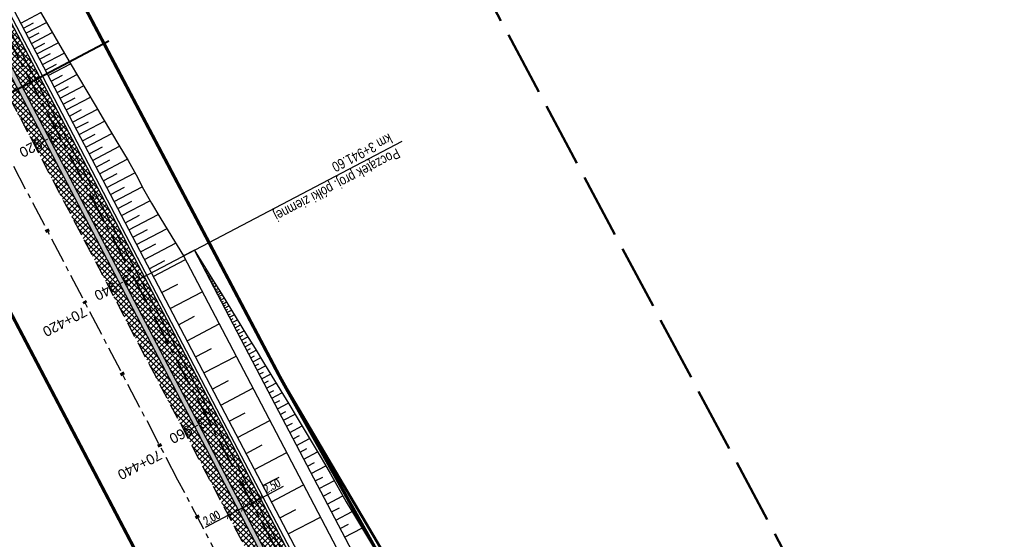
# Model space of a CAD drawing. Header units: metres. Extents: x 7529615 to 7533751, y 5721195 to 5727898.
# Tile 14 of 138: x 7531535 to 7531656, y 5724283 to 5724347. Entities that reach past the tile are written whole.
import ezdxf

# ---------------------------------------------------------------- set-up
doc = ezdxf.new("R2010")
doc.units = ezdxf.units.M
doc.header["$PDMODE"] = 1
doc.header["$PDSIZE"] = 0.3
for name, pattern in [('CENTER', [50.8, 31.75, -6.35, 6.35, -6.35]), ('CENTER2', [28.575, 19.05, -3.175, 3.175, -3.175]), ('HIDDEN', [9.525, 6.35, -3.175]), ('L_0_09', [2.5, 2, -0.5])]:
    doc.linetypes.add(name, pattern=pattern)
for name, color, linetype in [('C-DROGI-SYTUACJA-ETYKIETY', 7, 'Continuous'), ('D-hatch-pobocza', 131, 'Continuous'), ('D-pobocza', 60, 'Continuous'), ('D-skarpa', 2, 'Continuous'), ('D-skarpa-kreskowanie', 2, 'Continuous'), ('D-wymiary', 1, 'Continuous')]:
    doc.layers.add(name, color=color, linetype=linetype)
for name, color, linetype, lineweight in [('D-bariera-uliczna-typu-B-01', 1, 'FENCELINE1', 30), ('D-krawędzie', 3, 'Continuous', 30), ('D-obrzeża', 2, 'Continuous', 30), ('D-opisy', 2, 'Continuous', 30), ('D-oś', 2, 'CENTER', 30), ('D-pas-drogowy', 7, 'HIDDEN', 50), ('Sieci-KD-proj', 4, 'KANDESZCZ_X2', 30)]:
    doc.layers.add(name, color=color, linetype=linetype, lineweight=lineweight)
for name, color, linetype, lineweight, true_color in [('D-hatch-ciag-pieszo-rowerowy', 7, 'Continuous', 13, 0xff9f80), ('D-linia-podzialowa-ZRID', 7, 'Continuous', 50, 0x40ff00), ('D-typowe', 7, 'Continuous', 40, 0x0061c2), ('D-ścieki', 7, 'Continuous', 30, 0x0544ff), ('zakres-mdcp', 7, 'L_0_09', 50, 0xff05ff)]:
    doc.layers.add(name, color=color, linetype=linetype, lineweight=lineweight, true_color=true_color)
doc.layers.add('poprzeczki', color=7, linetype='Continuous', true_color=0x0000c7)
doc.styles.add('2mm08', font='arial.ttf', dxfattribs={"width": 0.8})
doc.styles.add('DIMTEXT', font='simplex.shx', dxfattribs={"width": 0.7})
doc.styles.get("Standard").update_dxf_attribs({"font": 'arial.ttf'})
doc.linetypes.add('FENCELINE1', pattern='A,6.35,-2.54,[133,ltypeshp.shx,S=2.54,R=0,X=-2.54,Y=0],-2.54,25.4', length=36.83)
doc.linetypes.add('KANDESZCZ_X2', pattern='A,4.366477,-0.326302,["kd",DIMTEXT,S=1.28,R=0,X=0,Y=-0.405864],-2.036296,4.465198', length=11.194273)
doc.dimstyles.new('500', dxfattribs={"dimtxt": 1, "dimasz": 0.7, "dimexe": 0.2, "dimexo": 0.5, "dimgap": 0.2, "dimtad": 1, "dimrnd": 0.005, "dimzin": 0, "dimdsep": 46, "dimtxsty": 'DIMTEXT', "dimblk": 'ARCHTICK', "dimcen": 0, "dimclrd": 256, "dimclre": 256, "dimclrt": 2, "dimadec": 5, "dimazin": 0, "dimtfac": 1, "dimtofl": 0, "dimtmove": 0, "dimatfit": 3, "dimfxl": 1, "dimtolj": 1, "dimtzin": 0, "dimlwd": -1, "dimlwe": -1, "dimarcsym": 0})
pattern_1 = [(45, (0, 0), (-0.33675960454, 0.33675960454), []), (135, (0, 0), (-0.33675960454, -0.33675960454), [])]

# ---------------------------------------------------------------- blocks, each defined once
blk = doc.blocks.new('AeccTickLine')
at = {"color": 0, "linetype": 'ByBlock', "lineweight": -2}
blk.add_line((0, 1), (0, -1), dxfattribs=at)
blk = doc.blocks.new('_ArchTick')
at = {"color": 0, "linetype": 'ByBlock', "const_width": 0.15}
blk.add_lwpolyline([(-0.5, -0.5), (0.5, 0.5)], dxfattribs=at)
blk = doc.blocks.new('*D73')
at = {"layer": 'D-wymiary', "transparency": 16777216}
for p, q in [((7531564.35, 5724287.76), (7531567.21, 5724289.27)), ((7531562.14, 5724286.6), (7531564.35, 5724287.76)), ((7531564.11, 5724288.21), (7531564.25, 5724287.94)), ((7531561.91, 5724287.04), (7531562.05, 5724286.77))]:
    blk.add_line(p, q, dxfattribs=at)
at = {"layer": 'Defpoints', "color": 0, "transparency": 16777216}
for p in [(7531564.35, 5724287.76), (7531564.35, 5724287.76), (7531562.14, 5724286.6)]:
    blk.add_point(p, dxfattribs=at)
at = {"layer": 'D-wymiary', "transparency": 16777216, "xscale": 0.6999999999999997, "yscale": 0.6999999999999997, "zscale": 0.6999999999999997}
for p, rotation in [((7531564.35, 5724287.76), 27.85717826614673), ((7531562.14, 5724286.6), 207.8571782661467)]:
    blk.add_blockref('_ArchTick', p, dxfattribs=dict(at, rotation=rotation))
at = {"layer": 'D-wymiary', "color": 2, "transparency": 16777216, "insert": (7531565.76, 5724289.3), "char_height": 1, "attachment_point": 5, "rotation": 27.8572, "style": 'DIMTEXT'}
blk.add_mtext('\\A1;2.50', dxfattribs=at)
blk = doc.blocks.new('*D83')
at = {"layer": 'D-wymiary', "transparency": 16777216}
for p, q in [((7531562.14, 5724286.6), (7531560.37, 5724285.67)), ((7531562.37, 5724286.15), (7531562.23, 5724286.42)), ((7531560.37, 5724285.67), (7531557.5, 5724284.17)), ((7531560.14, 5724286.11), (7531560.27, 5724285.84))]:
    blk.add_line(p, q, dxfattribs=at)
at = {"layer": 'Defpoints', "color": 0, "transparency": 16777216}
for p in [(7531562.14, 5724286.6), (7531560.37, 5724285.67), (7531560.37, 5724285.67)]:
    blk.add_point(p, dxfattribs=at)
at = {"layer": 'D-wymiary', "transparency": 16777216, "xscale": 0.6999999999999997, "yscale": 0.6999999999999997, "zscale": 0.6999999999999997}
for p, rotation in [((7531562.14, 5724286.6), 27.66610807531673), ((7531560.37, 5724285.67), 207.6661080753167)]:
    blk.add_blockref('_ArchTick', p, dxfattribs=dict(at, rotation=rotation))
at = {"layer": 'D-wymiary', "color": 2, "transparency": 16777216, "insert": (7531558.3, 5724285.37), "char_height": 1, "attachment_point": 5, "rotation": 27.6661, "style": 'DIMTEXT'}
blk.add_mtext('\\A1;2.00', dxfattribs=at)

msp = doc.modelspace()

# ---------------------------------------------------------------- hatches: boundary and pattern name
at = {"layer": 'D-hatch-ciag-pieszo-rowerowy'}
h = msp.add_hatch(dxfattribs=at)
h.set_pattern_fill('ANSI37', color=256, scale=0.15, style=0)
h.set_pattern_definition(pattern_1)
edge = h.paths.add_edge_path()
edge.add_line((7531514.416, 5724387.618), (7531511.984, 5724387.008))
edge.add_line((7531511.984, 5724387.008), (7531515.043, 5724377.85))
edge.add_arc((7531562.467, 5724393.692), 50, 198.47212, 207.66626)
edge.add_line((7531518.183, 5724370.476), (7531533.762, 5724340.761))
edge.add_line((7531533.762, 5724340.761), (7531558.998, 5724292.587))
edge.add_line((7531558.998, 5724292.587), (7531560.262, 5724290.176))
edge.add_line((7531560.262, 5724290.176), (7531563.059, 5724290.221))
edge.add_line((7531563.059, 5724290.221), (7531559.089, 5724297.795))
edge.add_line((7531559.089, 5724297.795), (7531533.853, 5724345.969))
edge.add_line((7531533.853, 5724345.969), (7531520.494, 5724371.45))
edge.add_arc((7531564.777, 5724394.666), 50, 198.47212, 207.66626, ccw=False)
edge.add_line((7531517.353, 5724378.824), (7531514.416, 5724387.618))
h = msp.add_hatch(dxfattribs=at)
h.set_pattern_fill('ANSI37', color=256, scale=0.15, style=0)
h.set_pattern_definition(pattern_1)
edge = h.paths.add_edge_path()
edge.add_line((7531611.851, 5724194.892), (7531614.793, 5724196.435))
edge.add_line((7531614.793, 5724196.435), (7531608.229, 5724205.007))
edge.add_arc((7531630.064, 5724221.726), 27.5, 207.7246, 217.44239, ccw=False)
edge.add_line((7531605.721, 5724208.932), (7531593.236, 5724232.687))
edge.add_line((7531593.236, 5724232.687), (7531571.713, 5724273.715))
edge.add_line((7531571.713, 5724273.715), (7531563.059, 5724290.221))
edge.add_line((7531563.059, 5724290.221), (7531560.262, 5724290.176))
edge.add_line((7531560.262, 5724290.176), (7531571.623, 5724268.506))
edge.add_line((7531571.623, 5724268.506), (7531593.147, 5724227.477))
edge.add_line((7531593.147, 5724227.477), (7531605.631, 5724203.722))
edge.add_arc((7531632.187, 5724217.679), 30, 207.7246, 217.44239)
edge.add_line((7531608.368, 5724199.44), (7531611.851, 5724194.892))
at = {"layer": 'D-hatch-pobocza'}
h = msp.add_hatch(dxfattribs=at)
h.set_pattern_fill('ANSI37', color=256, scale=0.15, style=0)
h.set_pattern_definition(pattern_1)
h.paths.add_polyline_path([(7531607.892, 5724199.075, -0.0424273), (7531605.1, 5724203.443), (7531592.615, 5724227.198), (7531571.091, 5724268.227), (7531558.467, 5724292.309), (7531533.23, 5724340.483), (7531517.652, 5724370.198), (7531516.435, 5724369.562), (7531531.9, 5724339.933), (7531557.227, 5724291.659), (7531569.852, 5724267.577), (7531591.376, 5724226.548), (7531608.842, 5724193.313), (7531611.312, 5724194.609)])
at = {"layer": 'D-ścieki', "linetype": 'ByBlock', "true_color": 0x00cccc}
h = msp.add_hatch(color=132, dxfattribs=at)
edge = h.paths.add_edge_path()
edge.add_line((7531611.374, 5724194.527), (7531611.851, 5724194.892))
edge.add_line((7531611.851, 5724194.892), (7531608.368, 5724199.44))
edge.add_arc((7531632.187, 5724217.679), 30, 207.7246, 217.44239, ccw=False)
edge.add_line((7531605.631, 5724203.722), (7531593.147, 5724227.477))
edge.add_line((7531593.147, 5724227.477), (7531571.623, 5724268.506))
edge.add_line((7531571.623, 5724268.506), (7531558.998, 5724292.587))
edge.add_line((7531558.998, 5724292.587), (7531533.762, 5724340.761))
edge.add_line((7531533.762, 5724340.761), (7531518.183, 5724370.476))
edge.add_arc((7531562.467, 5724393.692), 50, 198.47212, 207.66626, ccw=False)
edge.add_line((7531515.043, 5724377.85), (7531511.283, 5724389.104))
edge.add_line((7531511.283, 5724389.104), (7531506.47, 5724397.337))
edge.add_line((7531506.47, 5724397.337), (7531505.952, 5724397.035))
edge.add_line((7531505.952, 5724397.035), (7531510.734, 5724388.855))
edge.add_line((7531510.734, 5724388.855), (7531514.474, 5724377.66))
edge.add_arc((7531562.467, 5724393.692), 50.6, 198.47212, 207.66626)
edge.add_line((7531517.652, 5724370.198), (7531533.23, 5724340.483))
edge.add_line((7531533.23, 5724340.483), (7531558.467, 5724292.309))
edge.add_line((7531558.467, 5724292.309), (7531571.091, 5724268.227))
edge.add_line((7531571.091, 5724268.227), (7531592.615, 5724227.198))
edge.add_line((7531592.615, 5724227.198), (7531605.1, 5724203.443))
edge.add_arc((7531632.187, 5724217.679), 30.6, 207.7246, 217.44239)
edge.add_line((7531607.892, 5724199.075), (7531611.374, 5724194.527))

# ---------------------------------------------------------------- linework, layer by layer
at = {"layer": 'D-bariera-uliczna-typu-B-01', "color": 160, "ltscale": 0.1, "true_color": 0x3d3dff, "flags": 128}
msp.add_lwpolyline([(7531615.097, 5724196.614), (7531608.507, 5724205.22, -0.0424273), (7531606.031, 5724209.095), (7531593.546, 5724232.85), (7531572.023, 5724273.877), (7531559.399, 5724297.958), (7531534.163, 5724346.131), (7531521.292, 5724370.681)], format="xyb", dxfattribs=at)
at = {"layer": 'D-krawędzie', "linetype": 'HIDDEN', "ltscale": 0.3, "flags": 128}
msp.add_lwpolyline([(7530572.01, 5726166.06), (7530620.381, 5726072.761), (7530641.555, 5726032.008), (7530660.961, 5725995.07), (7530689.128, 5725941.54), (7530707.336, 5725907.032), (7530725.256, 5725873.093), (7530743.97, 5725837.654), (7530770.527, 5725787.119), (7530787.864, 5725754.267), (7530809.898, 5725712.542), (7530824.739, 5725684.389), (7530840.856, 5725653.693), (7530860.675, 5725616.154), (7530865.283, 5725607.394), (7530878.05, 5725583.08), (7530918.172, 5725507.178), (7530950.163, 5725446.305), (7530993.419, 5725364.265), (7531022.766, 5725308.719), (7531053.81, 5725249.872), (7531081.166, 5725197.875), (7531103.902, 5725154.541), (7531128.123, 5725108.448), (7531149.3, 5725068.25), (7531167.38, 5725033.767), (7531197.165, 5724976.988), (7531228.151, 5724918.034), (7531253.153, 5724870.491), (7531286.796, 5724806.654), (7531306.74, 5724768.665), (7531335.094, 5724714.652), (7531357.319, 5724672.439), (7531373.645, 5724641.454), (7531392.162, 5724605.999), (7531418.48, 5724555.853), (7531439.727, 5724515.582), (7531468.399, 5724461.077), (7531491.782, 5724416.528), (7531531.99, 5724339.833), (7531557.227, 5724291.659), (7531569.852, 5724267.577), (7531591.376, 5724226.548), (7531610.004, 5724191.103), (7531616.883, 5724177.999), (7531629.985, 5724153.025), (7531641.007, 5724132.022), (7531664.906, 5724087.617), (7531677.644, 5724064.786), (7531683.112, 5724054.988), (7531686.753, 5724048.18), (7531695.448, 5724031.697), (7531703.749, 5724015.917), (7531709.214, 5724005.514), (7531719.389, 5723986.147), (7531726.295, 5723973), (7531732.741, 5723960.736), (7531735.13, 5723956.19)], dxfattribs=at)
at = {"layer": 'D-linia-podzialowa-ZRID', "color": 12, "ltscale": 15, "true_color": 0xc70000}
msp.add_lwpolyline([(7531566.784, 5724302.736), (7531566.784, 5724302.736), (7531580.12, 5724280.141), (7531586.522, 5724269.37), (7531592.378, 5724259.827), (7531598.102, 5724250.076), (7531601.191, 5724244.712), (7531606.149, 5724235.904), (7531609.482, 5724230.657), (7531612.196, 5724226.811), (7531618.129, 5724215.505), (7531619.483, 5724213.039), (7531624.036, 5724206.392), (7531628.995, 5724200.05), (7531632.023, 5724196.486), (7531647.184, 5724166.153)], dxfattribs=at)
at = {"layer": 'D-obrzeża'}
msp.add_lwpolyline([(7531614.794, 5724196.436), (7531608.229, 5724205.007, -0.0424273), (7531605.721, 5724208.932), (7531593.236, 5724232.687), (7531571.713, 5724273.715), (7531559.089, 5724297.795), (7531533.853, 5724345.969), (7531520.494, 5724371.45, -0.0401385), (7531517.353, 5724378.824), (7531511.966, 5724394.951, 0.0401385), (7531508.825, 5724402.325), (7531499.308, 5724420.478), (7531486.379, 5724445.112)], format="xyb", dxfattribs=at)
at = {"layer": 'D-opisy'}
msp.add_line((7531548.868, 5724314.656), (7531581.878, 5724331.967), dxfattribs=at)
at = {"layer": 'D-oś', "linetype": 'CENTER2', "lineweight": 35, "ltscale": 0.2}
msp.add_lwpolyline([(7531474.816, 5724464.452), (7531498.201, 5724419.897), (7531507.672, 5724401.833), (7531507.672, 5724401.833), (7531507.672, 5724401.833, -0.0401385), (7531510.812, 5724394.46), (7531516.196, 5724378.341, 0.0401385), (7531519.337, 5724370.968), (7531605.616, 5724206.442, 0.0426524), (7531608.366, 5724202.136), (7531614.257, 5724194.443, -0.0425924), (7531617.003, 5724190.143)], format="xyb", dxfattribs=at)
at = {"layer": 'D-oś', "ltscale": 0.1}
msp.add_lwpolyline([(7531812.381, 5723798.617), (7531655.397, 5724097.9), (7531637.916, 5724130.379), (7531626.886, 5724151.399), (7531613.784, 5724176.372), (7531606.906, 5724189.475), (7531588.276, 5724224.922), (7531566.752, 5724265.952), (7531554.126, 5724290.035), (7531528.89, 5724338.207), (7531488.683, 5724414.901), (7531465.302, 5724459.448)], dxfattribs=at)
at = {"layer": 'D-pas-drogowy', "ltscale": 0.2, "flags": 128}
msp.add_lwpolyline([(7531633.019, 5724182.834, 0.4, 0.4, 0), (7531617.559, 5724211.608, 0.4, 0.4, 0), (7531566.784, 5724302.736, 0.4, 0.4, 0), (7531538.419, 5724356.47, 0.4, 0.4, 0), (7531526.32, 5724379.39, 0.4, 0.4, 0), (7531516.102, 5724393.607, 0.4, 0.4, 0.0014851), (7531513.78, 5724396.838, 0.4, 0.4, 0), (7531501.87, 5724413.41, 0.4, 0.4, 0), (7531474.926, 5724464.508, 0.4, 0.4, 0), (7531446.2, 5724518.992, 0.4, 0.4, 0), (7531424.962, 5724559.262, 0.4, 0.4, 0), (7531398.444, 5724609.566, 0.4, 0.4, 0), (7531379.647, 5724645.216, 0.4, 0.4, 0), (7531365.23, 5724672.56, 0.4, 0.4, 0), (7531341.306, 5724717.915, 0.4, 0.4, 0), (7531312.9, 5724771.789, 0.4, 0.4, 0), (7531292.591, 5724810.307, 0.4, 0.4, 0), (7531259.392, 5724873.271, 0.4, 0.4, 0), (7531233.74, 5724921.923, 0.4, 0.4, 0), (7531203.073, 5724980.092, 0.4, 0.4, 0), (7531173.471, 5725036.225, 0.4, 0.4, 0), (7531168.27, 5725046.09, 0.4, 0.4, 0), (7531172.29, 5725062.58, 0.4, 0.4, 0), (7531166.31, 5725074.58, 0.4, 0.4, 0), (7531150.32, 5725079.6, 0.4, 0.4, 0), (7531141.5, 5725096.43, 0.4, 0.4, 0), (7531109.312, 5725157.814, 0.4, 0.4, 0), (7531086.641, 5725201.048, 0.4, 0.4, 0), (7531059.198, 5725253.384, 0.4, 0.4, 0), (7531028.207, 5725312.489, 0.4, 0.4, 0), (7530999.105, 5725367.99, 0.4, 0.4, 0), (7530956.248, 5725449.725, 0.4, 0.4, 0), (7530924.398, 5725510.464, 0.4, 0.4, 0), (7530897.51, 5725561.74, 0.4, 0.4, 0), (7530894.46, 5725566.14, 0.4, 0.4, 0), (7530892.16, 5725570.49, 0.4, 0.4, 0), (7530869.363, 5725613.307, 0.4, 0.4, 0), (7530861.694, 5725627.705, 0.4, 0.4, 0), (7530852.74, 5725644.52, 0.4, 0.4, 0), (7530831.51, 5725684.2, 0.4, 0.4, 0), (7530811.13, 5725722.52, 0.4, 0.4, 0), (7530792.348, 5725757.941, 0.4, 0.4, 0), (7530768.03, 5725803.8, 0.4, 0.4, 0), (7530748.769, 5725840.179, 0.4, 0.4, 0), (7530727.7, 5725879.97, 0.4, 0.4, 0), (7530712.098, 5725909.545, 0.4, 0.4, 0), (7530693.644, 5725944.645, 0.4, 0.4, 0), (7530665.702, 5725997.539, 0.4, 0.4, 0), (7530641.76, 5726042.88, 0.4, 0.4, 0), (7530616.5, 5726091.48, 0.4, 0.4, 0), (7530604.628, 5726114.32, 0.4, 0.4, -0.0077628), (7530602.5, 5726118.43, 0.4, 0.4, 0), (7530603.992, 5726123.395, 0.4, 0.4, 0), (7530606.53, 5726131.84, 0.4, 0.4, 0), (7530603.27, 5726136.83, 0.4, 0.4, 0), (7530593.776, 5726151.369, 0.4, 0.4, 0), (7530590.203, 5726156.84, 0.4, 0.4, 0), (7530583.3, 5726167.41, 0.4, 0.4, 0), (7530580.578, 5726170.428, 0.4, 0.4, 0), (7530575.85, 5726175.67, 0.4, 0.4, 0), (7530569.01, 5726186.66, 0.4, 0.4, 0), (7530562.555, 5726199.189, 0.4, 0.4, 0), (7530555.67, 5726211.39, 0.4, 0.4, 0), (7530548.29, 5726224.23, 0.4, 0.4, 0), (7530540.58, 5726237.71, 0.4, 0.4, 0), (7530532.68, 5726252.65, 0.4, 0.4, 0), (7530524.06, 5726269.35, 0.4, 0.4, 0), (7530502.82, 5726309.91, 0.4, 0.4, 0), (7530488.83, 5726336.63, 0.4, 0.4, 0), (7530466.03, 5726380.16, 0.4, 0.4, 0), (7530438.47, 5726432.77, 0.4, 0.4, 0), (7530424.53, 5726459.09, 0.4, 0.4, 0), (7530401.63, 5726502.97, 0.4, 0.4, 0), (7530383.38, 5726538.06, 0.4, 0.4, 0), (7530353.97, 5726593.52, 0.4, 0.4, 0), (7530338.47, 5726622.74, 0.4, 0.4, 0), (7530322.01, 5726653.88, 0.4, 0.4, 0), (7530297.54, 5726700.33, 0.4, 0.4, 0), (7530287.38, 5726719.6, 0.4, 0.4, 0), (7530285.95, 5726722.316, 0.4, 0.4, 0), (7530280.26, 5726733.12, 0.4, 0.4, 0), (7530266.73, 5726758.74, 0.4, 0.4, 0), (7530260.42, 5726770.47, 0.4, 0.4, 0), (7530253.25, 5726783.82, 0.4, 0.4, 0), (7530244.95, 5726799.33, 0.4, 0.4, 0), (7530239.39, 5726808.49, 0.4, 0.4, 0), (7530238.29, 5726807.9, 0.4, 0.4, 0), (7530218.11, 5726850.67, 0.4, 0.4, 0), (7530175.907, 5726928.168, 0.4, 0.4, 0), (7530096.68, 5727076.15, 0.4, 0.4, 0), (7530094.68, 5727079.89, 0.4, 0.4, 0), (7530064.597, 5727135.523, 0.4, 0.4, 0), (7530046.731, 5727168.892, 0.4, 0.4, 0), (7530025.803, 5727208.461, 0.4, 0.4, 0), (7530012.847, 5727232.979, 0.4, 0.4, 0), (7529994.15, 5727268.45, 0.4, 0.4, 0), (7529981.671, 5727291.93, 0.4, 0.4, 0), (7529949.89, 5727351.73, 0.4, 0.4, 0), (7529924.75, 5727399.03, 0.4, 0.4, 0), (7529915.516, 5727417.1, 0.4, 0.4, 0), (7529885.83, 5727475.19, 0.4, 0.4, 0), (7529862.56, 5727519.97, 0.4, 0.4, 0), (7529852.985, 5727538.191, 0.4, 0.4, 0), (7529836.513, 5727569.511, 0.4, 0.4, 0), (7529815.369, 5727609.141, 0.4, 0.4, 0), (7529792.795, 5727651.247, 0.4, 0.4, 0), (7529774.199, 5727685.858, 0.4, 0.4, 0), (7529746.966, 5727736.059, 0.4, 0.4, 0), (7529733.92, 5727757.62, 0.4, 0.4, 0), (7529708.607, 5727806.389, 0.4, 0.4, 0), (7529688.492, 5727796.345, 0.4, 0.4, 0), (7529723.55, 5727729.88, 0.4, 0.4, 0), (7529725.42, 5727730.2, 0.4, 0.4, 0), (7529735.38, 5727711.28, 0.4, 0.4, 0), (7529739.21, 5727707.77, 0.4, 0.4, 0), (7529753.31, 5727681.13, 0.4, 0.4, 0), (7529755.178, 5727682.114, 0.4, 0.4, 0), (7529792.102, 5727611.923, 0.4, 0.4, 0), (7529811.741, 5727574.662, 0.4, 0.4, 0), (7529835.194, 5727530.193, 0.4, 0.4, 0), (7529857.56, 5727487.787, 0.4, 0.4, 0), (7529875.155, 5727454.426, 0.4, 0.4, 0), (7529890.63, 5727425.131, 0.4, 0.4, 0), (7529900.671, 5727406.159, 0.4, 0.4, 0), (7529953.284, 5727306.747, 0.4, 0.4, 0), (7529983.208, 5727250.207, 0.4, 0.4, 0), (7530015.379, 5727189.42, 0.4, 0.4, 0), (7530062.319, 5727099.625, 0.4, 0.4, 0), (7530100.06, 5727027.16, 0.4, 0.4, 0), (7530105.06, 5727018.32, 0.4, 0.4, 0), (7530143.175, 5726945.066, 0.4, 0.4, 0), (7530170.547, 5726892.961, 0.4, 0.4, 0), (7530195.92, 5726850.75, 0.4, 0.4, 0), (7530194.71, 5726849.15, 0.4, 0.4, 0), (7530197.22, 5726845.06, 0.4, 0.4, 0), (7530254.03, 5726738.21, 0.4, 0.4, 0), (7530261.371, 5726724.163, 0.4, 0.4, 0), (7530281.54, 5726685.57, 0.4, 0.4, 0), (7530289.214, 5726671.967, 0.4, 0.4, 0), (7530300.51, 5726651.778, 0.4, 0.4, 0), (7530303.939, 5726645.168, 0.4, 0.4, 0), (7530334.708, 5726583.665, 0.4, 0.4, 0), (7530397.759, 5726458.5, 0.4, 0.4, 0), (7530450.41, 5726357.28, 0.4, 0.4, 0), (7530482.4, 5726303.41, 0.4, 0.4, 0), (7530483.688, 5726301.003, 0.4, 0.4, 0), (7530491.35, 5726283.94, 0.4, 0.4, 0), (7530512.67, 5726243.78, 0.4, 0.4, 0), (7530529.43, 5726209.46, 0.4, 0.4, 0), (7530571.29, 5726130.56, 0.4, 0.4, 0), (7530581.28, 5726107.21, 0.4, 0.4, 0), (7530591.16, 5726088.44, 0.4, 0.4, 0), (7530597.42, 5726080.68, 0.4, 0.4, 0), (7530607.21, 5726063.51, 0.4, 0.4, 0), (7530610.82, 5726061.93, 0.4, 0.4, 0), (7530634.935, 5726016.147, 0.4, 0.4, 0), (7530642.914, 5726001.078, 0.4, 0.4, 0), (7530695.12, 5725902.09, 0.4, 0.4, 0), (7530708.718, 5725876.303, 0.4, 0.4, 0), (7530755.54, 5725787.51, 0.4, 0.4, 0), (7530802.56, 5725694.925, 0.4, 0.4, 0), (7530840.085, 5725624.059, 0.4, 0.4, 0), (7530865.243, 5725577.494, 0.4, 0.4, 0), (7530914.557, 5725484.684, 0.4, 0.4, 0), (7530964.182, 5725390.836, 0.4, 0.4, 0), (7531008.007, 5725307.954, 0.4, 0.4, 0), (7531059.253, 5725211.041, 0.4, 0.4, 0), (7531127.66, 5725081.67, 0.4, 0.4, 0), (7531345.12, 5724669.94, 0.4, 0.4, 0), (7531388.464, 5724586.93, 0.4, 0.4, 0), (7531412.35, 5724541.183, 0.4, 0.4, 0), (7531482.09, 5724407.62, 0.4, 0.4, 0), (7531504.02, 5724366.79, 0.4, 0.4, 0), (7531519.374, 5724337.52, 0.4, 0.4, 0), (7531563.749, 5724252.932, 0.4, 0.4, 0), (7531602.175, 5724179.681, 0.4, 0.4, 0), (7531619.177, 5724147.204, 0.4, 0.4, 0), (7531625.038, 5724135.635, 0.4, 0.4, 0), (7531656.796, 5724073.316, 0.4, 0.4, 0), (7531675.12, 5724037.36, 0.4, 0.4, 0), (7531682.71, 5724022.92, 0.4, 0.4, 0), (7531705.565, 5723979.811, 0.4, 0.4, 0), (7531736.606, 5723921.262, 0.4, 0.4, 0), (7531750.46, 5723895.13, 0.4, 0.4, 0), (7531740.77, 5723886.56, 0.4, 0.4, 0), (7531732.86, 5723885, 0.4, 0.4, 0), (7531722.18, 5723887.77, 0.4, 0.4, 0), (7531729.87, 5723862.17, 0.4, 0.4, 0), (7531742.92, 5723861.93, 0.4, 0.4, 0), (7531763.71, 5723859.52, 0.4, 0.4, 0), (7531768.42, 5723854.12, 0.4, 0.4, 0), (7531787.42, 5723817.97, 0.4, 0.4, 0), (7531795.57, 5723809.82, 0.4, 0.4, 0), (7531816.347, 5723819.85, 0.4, 0.4, 0), (7531816.347, 5723819.85, 0.4, 0.4, 0), (7531805.06, 5723843.23, 0.4, 0.4, 0), (7531803.61, 5723886.23, 0.4, 0.4, 0), (7531803.61, 5723886.23, 0.4, 0.4, 0), (7531780.08, 5723929.25, 0.4, 0.4, 0), (7531758.69, 5723936.76, 0.4, 0.4, 0), (7531749.359, 5723946.412, 0.4, 0.4, 0), (7531742.71, 5723953.29, 0.4, 0.4, 0), (7531735.177, 5723967.878, 0.4, 0.4, 0), (7531722.37, 5723992.68, 0.4, 0.4, 0), (7531705.042, 5724030.886, 0.4, 0.4, 0), (7531699.47, 5724043.17, 0.4, 0.4, 0), (7531692.69, 5724058.11, 0.4, 0.4, 0), (7531679.672, 5724084.017, 0.4, 0.4, 0), (7531674.55, 5724094.21, 0.4, 0.4, 0), (7531666.633, 5724114.003, 0.4, 0.4, 0), (7531649, 5724153.82, 0.4, 0.4, 0), (7531641.49, 5724149.34, 0.4, 0.4, 0), (7531626.04, 5724179.34, 0.4, 0.4, 0), (7531633.03, 5724182.84, 0, 0, 0)], format="xyseb", dxfattribs=at)
at = {"layer": 'D-pobocza'}
msp.add_lwpolyline([(7531615.639, 5724196.975), (7531609.023, 5724205.615, -0.0424273), (7531606.606, 5724209.398), (7531594.121, 5724233.152), (7531572.599, 5724274.179), (7531559.975, 5724298.259), (7531534.738, 5724346.433), (7531521.841, 5724371.034), (7531520.919, 5724371.716)], format="xyb", dxfattribs=at)
at = {"layer": 'D-skarpa', "linetype": 'Continuous'}
for points in [[(7531522.499, 5724372.844), (7531522.649, 5724372.603), (7531523.537, 5724372.079), (7531525.028, 5724369.456), (7531526.824, 5724365.875), (7531527.755, 5724364.119), (7531529.713, 5724360.648), (7531530.763, 5724358.953), (7531532.886, 5724355.548), (7531533.939, 5724353.824), (7531535.841, 5724350.29), (7531536.79, 5724348.537), (7531539.777, 5724343.339), (7531540.795, 5724341.619), (7531543.864, 5724336.453), (7531544.886, 5724334.732), (7531546.821, 5724331.477), (7531547.977, 5724329.569), (7531548.94, 5724327.797), (7531549.861, 5724326.027), (7531550.841, 5724324.299), (7531551.864, 5724322.586), (7531552.904, 5724320.878), (7531554.822, 5724317.789)], [(7531556.126, 5724318.533), (7531558.409, 5724314.856), (7531559.467, 5724313.149), (7531562.625, 5724308.025), (7531563.68, 5724306.306), (7531564.714, 5724304.583), (7531565.745, 5724302.879), (7531567.846, 5724299.471), (7531568.901, 5724297.749), (7531571.986, 5724292.573), (7531573.019, 5724290.822), (7531574.959, 5724287.332), (7531575.972, 5724285.644), (7531579.081, 5724280.491)]]:
    msp.add_lwpolyline(points, dxfattribs=at)
for points in [[(7531556.156, 5724318.478), (7531554.828, 5724317.781), (7531563.96, 5724300.349), (7531576.584, 5724276.27), (7531598.105, 5724235.245), (7531610.589, 5724211.491, 0.0424273), (7531612.596, 5724208.351), (7531619.682, 5724199.097)], [(7531621.03, 5724199.804), (7531613.787, 5724209.263, -0.0424273), (7531611.917, 5724212.189), (7531599.433, 5724235.944), (7531577.912, 5724276.967), (7531565.289, 5724301.045), (7531556.156, 5724318.478)]]:
    msp.add_lwpolyline(points, format="xyb", dxfattribs=at)
at = {"layer": 'D-skarpa-kreskowanie', "linetype": 'Continuous'}
for p, q in [((7531534.656, 5724346.591, 0.157), (7531537.151, 5724347.9, -1.721)), ((7531534.983, 5724345.968, 0.177), (7531536.243, 5724346.628, -0.771)), ((7531535.31, 5724345.344, 0.198), (7531537.853, 5724346.678, -1.717)), ((7531535.644, 5724344.708, 0.218), (7531536.927, 5724345.381, -0.748)), ((7531535.977, 5724344.072, 0.239), (7531538.569, 5724345.432, -1.713)), ((7531536.317, 5724343.424, 0.259), (7531537.625, 5724344.111, -0.726)), ((7531536.657, 5724342.776, 0.28), (7531539.299, 5724344.162, -1.709)), ((7531537.003, 5724342.116, 0.302), (7531538.337, 5724342.815, -0.703)), ((7531537.349, 5724341.455, 0.323), (7531540.049, 5724342.871, -1.709)), ((7531537.703, 5724340.78, 0.345), (7531539.07, 5724341.497, -0.684)), ((7531538.054, 5724340.104), (7531540.823, 5724341.556, -2.084)), ((7531538.417, 5724339.412, 0.022), (7531539.82, 5724340.147, -1.034)), ((7531538.78, 5724338.719, 0.045), (7531541.622, 5724340.21, -2.095)), ((7531539.153, 5724338.009, 0.068), (7531540.592, 5724338.764, -1.017)), ((7531539.525, 5724337.298, 0.09), (7531542.443, 5724338.828, -2.106)), ((7531539.908, 5724336.569, 0.114), (7531541.386, 5724337.344, -0.999)), ((7531540.29, 5724335.839, 0.137), (7531543.285, 5724337.41, -2.117)), ((7531540.683, 5724335.091, 0.162), (7531542.2, 5724335.886, -0.981)), ((7531541.075, 5724334.342, 0.186), (7531544.15, 5724335.954, -2.129)), ((7531541.479, 5724333.573, 0.21), (7531543.036, 5724334.39, -0.962)), ((7531541.882, 5724332.805, 0.235), (7531545.038, 5724334.46, -2.141)), ((7531542.295, 5724332.016, 0.261), (7531543.895, 5724332.854, -0.943)), ((7531542.709, 5724331.227, 0.286), (7531545.95, 5724332.926, -2.153)), ((7531543.134, 5724330.416, 0.312), (7531544.776, 5724331.277, -0.924)), ((7531543.554, 5724329.604), (7531546.882, 5724331.349, -2.505)), ((7531543.991, 5724328.772, 0.031), (7531545.68, 5724329.658, -1.241)), ((7531544.427, 5724327.94, 0.062), (7531547.857, 5724329.739, -2.52)), ((7531544.877, 5724327.082, 0.094), (7531546.603, 5724327.988, -1.206)), ((7531545.326, 5724326.225, 0.126), (7531548.792, 5724328.042, -2.483)), ((7531545.781, 5724325.358, 0.158), (7531547.514, 5724326.268, -1.147)), ((7531546.235, 5724324.492, 0.19), (7531549.699, 5724326.309, -2.418)), ((7531546.689, 5724323.626, 0.222), (7531548.43, 5724324.539, -1.088)), ((7531547.143, 5724322.76, 0.255), (7531550.654, 5724324.601, -2.388)), ((7531548.06, 5724321.003), (7531551.661, 5724322.891, -2.711)), ((7531547.604, 5724321.882, 0.287), (7531549.38, 5724322.814, -1.05)), ((7531548.532, 5724320.102, 0.033), (7531550.36, 5724321.061, -1.342)), ((7531549.004, 5724319.202, 0.067), (7531552.717, 5724321.149, -2.728)), ((7531549.491, 5724318.274, 0.102), (7531551.38, 5724319.265, -1.32)), ((7531549.978, 5724317.346, 0.136), (7531553.823, 5724319.362, -2.759)), ((7531550.558, 5724316.197, -111.902), (7531552.516, 5724317.223, -113.376))]:
    msp.add_line(p, q, dxfattribs=at)
at = {"layer": 'D-skarpa-kreskowanie'}
for p, q in [((7531551.057, 5724315.245, -111.902), (7531555.043, 5724317.333, -111.902)), ((7531557.415, 5724316.074), (7531557.504, 5724316.121)), ((7531557.464, 5724315.982), (7531557.648, 5724316.079)), ((7531557.514, 5724315.886), (7531557.61, 5724315.936)), ((7531557.566, 5724315.787), (7531557.765, 5724315.891)), ((7531557.62, 5724315.684), (7531557.723, 5724315.738)), ((7531557.676, 5724315.576), (7531557.891, 5724315.689)), ((7531557.735, 5724315.465), (7531557.846, 5724315.523)), ((7531557.795, 5724315.35), (7531558.026, 5724315.471)), ((7531557.858, 5724315.23), (7531557.978, 5724315.293)), ((7531557.923, 5724315.106), (7531558.172, 5724315.236)), ((7531557.991, 5724314.976), (7531558.12, 5724315.044)), ((7531558.061, 5724314.842), (7531558.329, 5724314.983)), ((7531558.134, 5724314.703), (7531558.273, 5724314.776)), ((7531558.209, 5724314.559), (7531558.498, 5724314.71)), ((7531558.288, 5724314.409), (7531558.437, 5724314.488)), ((7531558.369, 5724314.254), (7531558.68, 5724314.417)), ((7531552.101, 5724313.252, -111.902), (7531554.094, 5724314.296, -111.902)), ((7531553.145, 5724311.259, -111.902), (7531557.131, 5724313.347, -111.902)), ((7531558.453, 5724314.093), (7531558.615, 5724314.177)), ((7531558.541, 5724313.926), (7531558.875, 5724314.101)), ((7531558.632, 5724313.752), (7531558.805, 5724313.843)), ((7531558.726, 5724313.572), (7531559.086, 5724313.761)), ((7531558.824, 5724313.386), (7531559.01, 5724313.484)), ((7531558.925, 5724313.192), (7531559.312, 5724313.395)), ((7531559.456, 5724313.163), (7531559.052, 5724312.951)), ((7531559.162, 5724312.741), (7531559.581, 5724312.961)), ((7531559.275, 5724312.524), (7531559.493, 5724312.638)), ((7531559.393, 5724312.299), (7531559.844, 5724312.535)), ((7531559.516, 5724312.065), (7531559.749, 5724312.188)), ((7531559.642, 5724311.823), (7531560.126, 5724312.077)), ((7531559.774, 5724311.573), (7531560.024, 5724311.704)), ((7531559.91, 5724311.313), (7531560.429, 5724311.585)), ((7531560.051, 5724311.044), (7531560.32, 5724311.185)), ((7531560.197, 5724310.765), (7531560.755, 5724311.057)), ((7531554.189, 5724309.266, -111.902), (7531556.182, 5724310.31, -111.902)), ((7531560.348, 5724310.476), (7531560.637, 5724310.627)), ((7531560.505, 5724310.177), (7531561.104, 5724310.49)), ((7531560.668, 5724309.866), (7531560.978, 5724310.029)), ((7531560.836, 5724309.544), (7531561.48, 5724309.881)), ((7531555.249, 5724307.281), (7531559.235, 5724309.369)), ((7531561.011, 5724309.211), (7531561.344, 5724309.386)), ((7531561.192, 5724308.866), (7531561.883, 5724309.228)), ((7531561.379, 5724308.508), (7531561.737, 5724308.695)), ((7531561.574, 5724308.137), (7531562.316, 5724308.525)), ((7531561.775, 5724307.752), (7531562.16, 5724307.953)), ((7531561.984, 5724307.354), (7531562.78, 5724307.771)), ((7531562.2, 5724306.942), (7531562.612, 5724307.158)), ((7531556.293, 5724305.288), (7531558.286, 5724306.332)), ((7531562.423, 5724306.515), (7531563.276, 5724306.962)), ((7531562.654, 5724306.074), (7531563.096, 5724306.305)), ((7531562.893, 5724305.617), (7531563.806, 5724306.095)), ((7531557.337, 5724303.295), (7531561.323, 5724305.383)), ((7531563.139, 5724305.148), (7531563.609, 5724305.394)), ((7531563.393, 5724304.664), (7531564.36, 5724305.171)), ((7531563.654, 5724304.166), (7531564.152, 5724304.427)), ((7531563.923, 5724303.652), (7531564.951, 5724304.19)), ((7531564.201, 5724303.122), (7531564.731, 5724303.4)), ((7531558.381, 5724301.301), (7531560.374, 5724302.346)), ((7531564.487, 5724302.575), (7531565.581, 5724303.148)), ((7531564.783, 5724302.01), (7531565.348, 5724302.306)), ((7531559.425, 5724299.308), (7531563.411, 5724301.397)), ((7531565.09, 5724301.424), (7531566.262, 5724302.038)), ((7531565.408, 5724300.817), (7531566.015, 5724301.135)), ((7531565.738, 5724300.189), (7531566.995, 5724300.848)), ((7531566.079, 5724299.537), (7531566.731, 5724299.879)), ((7531566.433, 5724298.862), (7531567.783, 5724299.57)), ((7531566.799, 5724298.164), (7531567.498, 5724298.53)), ((7531560.469, 5724297.315), (7531562.462, 5724298.36)), ((7531561.514, 5724295.323), (7531565.5, 5724297.412)), ((7531567.178, 5724297.441), (7531568.624, 5724298.199)), ((7531567.57, 5724296.694), (7531568.316, 5724297.085)), ((7531567.972, 5724295.926), (7531569.507, 5724296.731)), ((7531568.386, 5724295.137), (7531569.175, 5724295.551)), ((7531568.811, 5724294.326), (7531570.434, 5724295.177)), ((7531562.559, 5724293.33), (7531564.552, 5724294.375)), ((7531569.248, 5724293.492), (7531570.082, 5724293.929)), ((7531563.603, 5724291.337), (7531567.589, 5724293.427)), ((7531569.698, 5724292.635), (7531571.413, 5724293.534)), ((7531570.16, 5724291.753), (7531571.042, 5724292.215)), ((7531570.634, 5724290.849), (7531572.443, 5724291.797)), ((7531564.648, 5724289.345), (7531566.641, 5724290.389)), ((7531571.121, 5724289.921), (7531572.048, 5724290.407)), ((7531565.693, 5724287.352), (7531569.678, 5724289.441)), ((7531571.614, 5724288.981), (7531573.494, 5724289.967)), ((7531572.113, 5724288.029), (7531573.065, 5724288.528)), ((7531572.618, 5724287.065), (7531574.546, 5724288.075)), ((7531566.738, 5724285.359), (7531568.73, 5724286.404)), ((7531573.131, 5724286.085), (7531574.111, 5724286.599)), ((7531567.782, 5724283.366), (7531571.768, 5724285.456)), ((7531573.66, 5724285.077), (7531575.677, 5724286.134)), ((7531574.205, 5724284.038), (7531575.244, 5724284.582)), ((7531574.767, 5724282.966), (7531576.909, 5724284.09))]:
    msp.add_line(p, q, dxfattribs=at)
at = {"layer": 'D-typowe'}
msp.add_lwpolyline([(7531545.576, 5724344.365), (7531520.457, 5724331.116)], dxfattribs=at)
at = {"layer": 'D-ścieki'}
msp.add_lwpolyline([(7531611.374, 5724194.527), (7531607.892, 5724199.075, -0.0424273), (7531605.1, 5724203.443), (7531592.615, 5724227.198), (7531571.091, 5724268.227), (7531558.467, 5724292.309), (7531533.23, 5724340.483), (7531517.652, 5724370.198, -0.0401385), (7531514.474, 5724377.66), (7531510.734, 5724388.855), (7531505.952, 5724397.035), (7531506.47, 5724397.337), (7531511.283, 5724389.104), (7531515.043, 5724377.85, 0.0401385), (7531518.183, 5724370.476), (7531533.762, 5724340.761), (7531558.998, 5724292.587), (7531571.623, 5724268.506), (7531593.147, 5724227.477), (7531605.631, 5724203.722, 0.0424273), (7531608.368, 5724199.44), (7531611.851, 5724194.892)], format="xyb", close=True, dxfattribs=at)
at = {"layer": 'Sieci-KD-proj', "ltscale": 0.7, "flags": 128}
msp.add_lwpolyline([(7531506.529, 5724396.606), (7531510.681, 5724396.768), (7531518.174, 5724374.538), (7531526.013, 5724359.556), (7531537.352, 5724337.955), (7531552.219, 5724309.652), (7531564.45, 5724286.205), (7531574.31, 5724267.35), (7531591.209, 5724235.135), (7531606.389, 5724206.139), (7531610.933, 5724198.783), (7531616.745, 5724187.707, -0.1989123), (7531616.766, 5724187.478), (7531616.644, 5724187.087, 0.1989123), (7531616.665, 5724186.859), (7531627.418, 5724166.365), (7531638.172, 5724145.872, 0.1989124), (7531638.348, 5724145.725), (7531638.738, 5724145.603, -0.1989124), (7531638.915, 5724145.456), (7531644.767, 5724134.303), (7531648.019, 5724127.048), (7531660.61, 5724103.647), (7531676.602, 5724074.256), (7531694.712, 5724041.321), (7531705.945, 5724019.854), (7531727.553, 5723978.741), (7531737.714, 5723957.28), (7531739.251, 5723963.844)], format="xyb", dxfattribs=at)
at = {"layer": 'zakres-mdcp', "color": 202, "lineweight": 50, "ltscale": 4, "flags": 128}
msp.add_lwpolyline([(7531758.716, 5723850.032), (7531728.332, 5723851.794), (7531693.814, 5723894.136), (7531508.569, 5724248.602), (7531193.64, 5724847.394), (7530844.997, 5725516.068), (7530405.871, 5726335.327), (7530096.993, 5726929.301), (7529784.459, 5727520.373), (7529614.644, 5727842.41), (7529717.957, 5727897.667), (7529956.258, 5727449.278), (7530409.857, 5726589.568), (7530617.799, 5726197.499), (7530696.376, 5726240.903), (7530727.021, 5726177.862), (7530650.299, 5726135.481), (7530758.301, 5725929.636), (7531064.675, 5725351.856), (7531385.887, 5724741.515), (7531581.6, 5724370.323), (7531686.001, 5724174.745), (7531797.117, 5723955.134), (7531838.087, 5723957.501), (7531858.457, 5723931.987), (7531819.328, 5723892.549), (7531820.891, 5723857.614), (7531768.235, 5723832.41), (7531758.716, 5723850.032)], dxfattribs=at)

# ---------------------------------------------------------------- block references
at = {"layer": 'C-DROGI-SYTUACJA-ETYKIETY', "color": 2, "linetype": 'Continuous', "lineweight": 60, "xscale": 0.25, "yscale": 0.25, "zscale": 0.25}
for p, rotation in [((7531537.953, 5724320.907), 297.6483493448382), ((7531542.594, 5724312.049), 297.6483493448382), ((7531547.234, 5724303.191), 297.6483493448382), ((7531551.875, 5724294.333), 297.6483493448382), ((7531556.517, 5724285.475), 297.6661077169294)]:
    msp.add_blockref('AeccTickLine', p, dxfattribs=dict(at, rotation=rotation))
at = {"layer": 'poprzeczki', "color": 2, "linetype": 'Continuous', "lineweight": 60, "xscale": 0.25, "yscale": 0.25, "zscale": 0.25, "rotation": 297.6730978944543}
for p in [(7531538.835, 5724333.787), (7531543.479, 5724324.93), (7531548.124, 5724316.074), (7531552.768, 5724307.218), (7531557.412, 5724298.362), (7531562.056, 5724289.506)]:
    msp.add_blockref('AeccTickLine', p, dxfattribs=at)

# ---------------------------------------------------------------- texts
at = {"layer": 'C-DROGI-SYTUACJA-ETYKIETY', "color": 2}
for s, rotation, p in [('3+920', 207.6731, (7531538.677, 5724333.28)), ('3+940', 207.6731, (7531547.966, 5724315.568)), ('70+420', 207.64835, (7531542.436, 5724311.543)), ('3+960', 207.6731, (7531557.254, 5724297.856)), ('70+440', 207.64835, (7531551.717, 5724293.827))]:
    msp.add_text(s, height=1.25, rotation=rotation, dxfattribs=at).set_placement(p)
at = {"layer": 'D-opisy', "insert": (7531581.004, 5724331.508), "char_height": 1.25, "attachment_point": 4, "rotation": 207.6731, "style": '2mm08'}
msp.add_mtext('Początek proj. półki ziemnej\\Pkm 3+941.60', dxfattribs=at)

# ---------------------------------------------------------------- dimensions: what is measured, and where the dimension line sits
at = {"layer": 'D-wymiary'}
for p2, picture, middle in [((7531564.348, 5724287.763), '*D73', (7531565.76, 5724289.301)), ((7531560.368, 5724285.667), '*D83', (7531558.301, 5724285.374))]:
    dim = msp.add_aligned_dim(p1=(7531562.139, 5724286.596), p2=p2, distance=0, dimstyle='500', dxfattribs=at)
    dim.commit()
    dim.dimension.update_dxf_attribs({"geometry": picture, "text_midpoint": middle})

doc.saveas('drawing.dxf')
